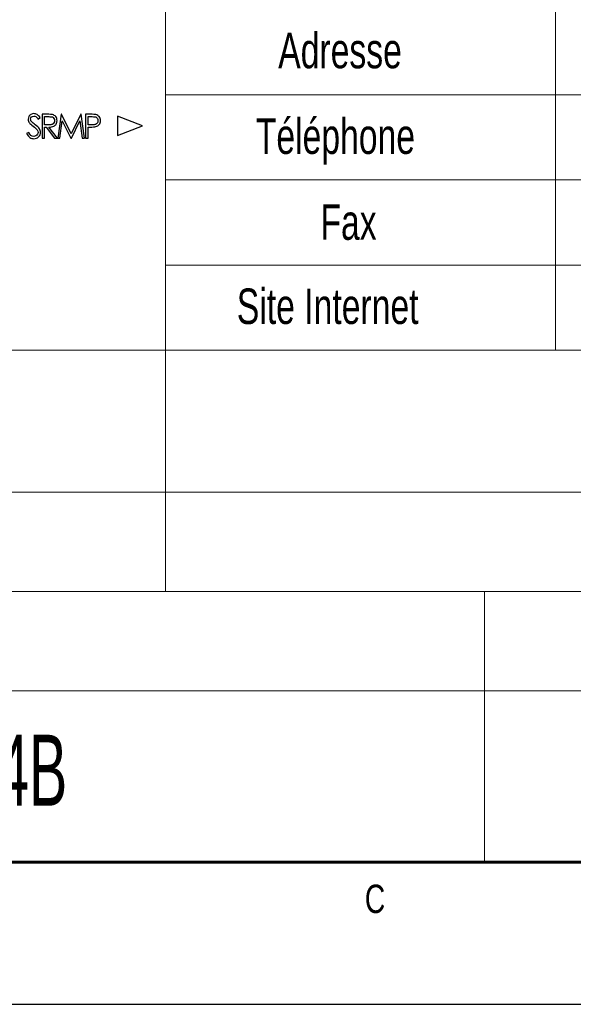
# Model space of a CAD drawing. Header units: millimetres. Extents: x 0 to 420, y 0 to 297.
# Tile 7 of 10: x 263 to 302, y 0 to 69. Entities that reach past the tile are written whole.
import ezdxf

# ---------------------------------------------------------------- set-up
doc = ezdxf.new("R2010")
doc.units = ezdxf.units.MM
doc.layers.add('SLD-0', color=179, linetype='Continuous')
doc.styles.add('SLDTEXTSTYLE0', font='TXT', dxfattribs={"width": 0.744681})
doc.styles.add('SLDTEXTSTYLE1', font='TXT', dxfattribs={"width": 0.605})
doc.styles.add('SLDTEXTSTYLE2', font='TXT', dxfattribs={"width": 0.710611})

# ---------------------------------------------------------------- blocks, each defined once
blk = doc.blocks.new('Bloc3_1')
at = {"layer": 'SLD-0', "lineweight": 15}
for p, q in [((-136.5, 19), (-136.5, 60)), ((-109, 36), (-109, 60)), ((0, 54), (-136.5, 54)), ((0, 48), (-136.5, 48)), ((0, 42), (-136.5, 42)), ((0, 36), (-190, 36)), ((0, 26), (-190, 26)), ((-114, 0), (-114, 19))]:
    blk.add_line(p, q, dxfattribs=at)
at = {"layer": 'SLD-0'}
for p, q in [((-145.457, 52.289), (-145.333, 52.391)), ((-145.457, 52.289), (-145.333, 52.391)), ((-144.849, 52.628), (-145.176, 52.628)), ((-145.176, 52.628), (-145.176, 50.948)), ((-144.849, 52.628), (-145.176, 52.628)), ((-145.176, 52.628), (-145.176, 50.948)), ((-145.018, 51.895), (-145.018, 52.459)), ((-145.018, 52.459), (-144.713, 52.459)), ((-145.018, 52.459), (-144.713, 52.459)), ((-145.018, 51.895), (-145.018, 52.459)), ((-143.856, 52.628), (-144.093, 50.948)), ((-143.856, 52.628), (-144.093, 50.948)), ((-143.935, 50.948), (-143.766, 52.154)), ((-143.935, 50.948), (-143.766, 52.154)), ((-143.822, 52.628), (-143.856, 52.628)), ((-143.822, 52.628), (-143.856, 52.628)), ((-143.146, 51.241), (-143.822, 52.628)), ((-143.146, 51.241), (-143.822, 52.628)), ((-143.766, 52.154), (-143.168, 50.948)), ((-143.766, 52.154), (-143.168, 50.948)), ((-142.469, 52.628), (-143.146, 51.241)), ((-142.469, 52.628), (-143.146, 51.241)), ((-143.124, 50.948), (-142.537, 52.154)), ((-143.124, 50.948), (-142.537, 52.154)), ((-142.537, 52.154), (-142.368, 50.948)), ((-142.537, 52.154), (-142.368, 50.948)), ((-142.447, 52.628), (-142.469, 52.628)), ((-142.447, 52.628), (-142.469, 52.628)), ((-142.199, 50.948), (-142.447, 52.628)), ((-142.199, 50.948), (-142.447, 52.628)), ((-141.793, 52.628), (-142.12, 52.628)), ((-142.12, 52.628), (-142.12, 50.948)), ((-142.12, 52.628), (-142.12, 50.948)), ((-141.793, 52.628), (-142.12, 52.628)), ((-141.951, 51.895), (-141.951, 52.459)), ((-141.951, 52.459), (-141.657, 52.459)), ((-141.951, 51.895), (-141.951, 52.459)), ((-141.951, 52.459), (-141.657, 52.459)), ((-139.876, 52.493), (-139.876, 51.128)), ((-138.117, 51.805), (-139.876, 52.493)), ((-139.876, 52.493), (-139.876, 51.128)), ((-138.117, 51.805), (-139.876, 52.493)), ((-146.134, 51.342), (-146.281, 51.263)), ((-146.134, 51.342), (-146.281, 51.263)), ((-144.725, 51.884), (-145.018, 51.895)), ((-144.725, 51.884), (-145.018, 51.895)), ((-145.018, 50.948), (-145.018, 51.726)), ((-145.018, 51.726), (-144.916, 51.726)), ((-145.018, 51.726), (-144.916, 51.726)), ((-145.018, 50.948), (-145.018, 51.726)), ((-144.916, 51.726), (-144.319, 50.948)), ((-144.916, 51.726), (-144.319, 50.948)), ((-144.104, 50.948), (-144.713, 51.726)), ((-144.104, 50.948), (-144.713, 51.726)), ((-141.669, 51.884), (-141.951, 51.895)), ((-141.669, 51.884), (-141.951, 51.895)), ((-141.951, 50.948), (-141.951, 51.726)), ((-141.951, 51.726), (-141.838, 51.726)), ((-141.951, 50.948), (-141.951, 51.726)), ((-141.951, 51.726), (-141.838, 51.726)), ((-139.876, 51.128), (-138.117, 51.805)), ((-139.876, 51.128), (-138.117, 51.805)), ((-145.176, 50.948), (-145.018, 50.948)), ((-145.176, 50.948), (-145.018, 50.948)), ((-144.319, 50.948), (-144.104, 50.948)), ((-144.319, 50.948), (-144.104, 50.948)), ((-144.093, 50.948), (-143.935, 50.948)), ((-144.093, 50.948), (-143.935, 50.948)), ((-143.168, 50.948), (-143.124, 50.948)), ((-143.168, 50.948), (-143.124, 50.948)), ((-142.368, 50.948), (-142.199, 50.948)), ((-142.368, 50.948), (-142.199, 50.948)), ((-142.12, 50.948), (-141.951, 50.948)), ((-142.12, 50.948), (-141.951, 50.948))]:
    blk.add_line(p, q, dxfattribs=at)
at = {"layer": 'SLD-0', "lineweight": 0}
for p, q in [((-190, 19), (0, 19)), ((-190, 12), (0, 12))]:
    blk.add_line(p, q, dxfattribs=at)
at = {"layer": 'SLD-0', "color": 1, "lineweight": 30}
blk.add_line((-190, 0), (0, 0), dxfattribs=at)
at = {"layer": 'SLD-0'}
for points, knots in [([(-146.123, 52.47), (-146.157, 52.414), (-146.168, 52.346), (-146.168, 52.278), (-146.168, 52.188), (-146.146, 52.098), (-146.089, 52.019)], [6, 6, 6, 6, 7, 7, 7, 8, 8, 8, 8]), ([(-146.123, 52.47), (-146.157, 52.414), (-146.168, 52.346), (-146.168, 52.278), (-146.168, 52.188), (-146.146, 52.098), (-146.089, 52.019)], [6, 6, 6, 6, 7, 7, 7, 8, 8, 8, 8]), ([(-145.976, 52.177), (-145.999, 52.211), (-145.999, 52.244), (-145.999, 52.278), (-145.999, 52.346), (-145.976, 52.391), (-145.931, 52.436)], [24, 24, 24, 24, 25, 25, 25, 26, 26, 26, 26]), ([(-145.976, 52.177), (-145.999, 52.211), (-145.999, 52.244), (-145.999, 52.278), (-145.999, 52.346), (-145.976, 52.391), (-145.931, 52.436)], [24, 24, 24, 24, 25, 25, 25, 26, 26, 26, 26]), ([(-145.548, 52.605), (-145.615, 52.65), (-145.683, 52.673), (-145.773, 52.673), (-145.841, 52.673), (-145.909, 52.65), (-145.976, 52.617)], [3, 3, 3, 3, 4, 4, 4, 5, 5, 5, 5]), ([(-145.548, 52.605), (-145.615, 52.65), (-145.683, 52.673), (-145.773, 52.673), (-145.841, 52.673), (-145.909, 52.65), (-145.976, 52.617)], [3, 3, 3, 3, 4, 4, 4, 5, 5, 5, 5]), ([(-145.931, 52.436), (-145.897, 52.47), (-145.841, 52.493), (-145.773, 52.493), (-145.717, 52.493), (-145.672, 52.481), (-145.627, 52.459)], [26, 26, 26, 26, 27, 27, 27, 28, 28, 28, 28]), ([(-145.931, 52.436), (-145.897, 52.47), (-145.841, 52.493), (-145.773, 52.493), (-145.717, 52.493), (-145.672, 52.481), (-145.627, 52.459)], [26, 26, 26, 26, 27, 27, 27, 28, 28, 28, 28]), ([(-144.195, 51.94), (-144.161, 52.008), (-144.139, 52.087), (-144.139, 52.177), (-144.139, 52.289), (-144.161, 52.38), (-144.228, 52.459)], [12, 12, 12, 12, 13, 13, 13, 14, 14, 14, 14]), ([(-144.195, 51.94), (-144.161, 52.008), (-144.139, 52.087), (-144.139, 52.177), (-144.139, 52.289), (-144.161, 52.38), (-144.228, 52.459)], [12, 12, 12, 12, 13, 13, 13, 14, 14, 14, 14]), ([(-141.297, 52.335), (-141.263, 52.289), (-141.252, 52.233), (-141.252, 52.177), (-141.252, 52.12), (-141.263, 52.064), (-141.297, 52.019)], [2, 2, 2, 2, 3, 3, 3, 4, 4, 4, 4]), ([(-141.297, 52.335), (-141.263, 52.289), (-141.252, 52.233), (-141.252, 52.177), (-141.252, 52.12), (-141.263, 52.064), (-141.297, 52.019)], [2, 2, 2, 2, 3, 3, 3, 4, 4, 4, 4]), ([(-145.627, 51.106), (-145.683, 51.083), (-145.728, 51.072), (-145.785, 51.072), (-145.92, 51.072), (-146.044, 51.162), (-146.134, 51.342)], [13, 13, 13, 13, 14, 14, 14, 15, 15, 15, 15]), ([(-145.627, 51.106), (-145.683, 51.083), (-145.728, 51.072), (-145.785, 51.072), (-145.92, 51.072), (-146.044, 51.162), (-146.134, 51.342)], [13, 13, 13, 13, 14, 14, 14, 15, 15, 15, 15]), ([(-145.537, 51.523), (-145.503, 51.466), (-145.48, 51.41), (-145.48, 51.354), (-145.48, 51.297), (-145.491, 51.263), (-145.514, 51.218)], [10, 10, 10, 10, 11, 11, 11, 12, 12, 12, 12]), ([(-145.537, 51.523), (-145.503, 51.466), (-145.48, 51.41), (-145.48, 51.354), (-145.48, 51.297), (-145.491, 51.263), (-145.514, 51.218)], [10, 10, 10, 10, 11, 11, 11, 12, 12, 12, 12]), ([(-145.435, 51.038), (-145.345, 51.128), (-145.3, 51.241), (-145.3, 51.354), (-145.3, 51.444), (-145.322, 51.523), (-145.379, 51.613)], [19, 19, 19, 19, 20, 20, 20, 21, 21, 21, 21]), ([(-145.435, 51.038), (-145.345, 51.128), (-145.3, 51.241), (-145.3, 51.354), (-145.3, 51.444), (-145.322, 51.523), (-145.379, 51.613)], [19, 19, 19, 19, 20, 20, 20, 21, 21, 21, 21]), ([(-146.055, 50.982), (-145.965, 50.936), (-145.875, 50.903), (-145.773, 50.903), (-145.649, 50.903), (-145.537, 50.948), (-145.435, 51.038)], [17, 17, 17, 17, 18, 18, 18, 19, 19, 19, 19]), ([(-146.055, 50.982), (-145.965, 50.936), (-145.875, 50.903), (-145.773, 50.903), (-145.649, 50.903), (-145.537, 50.948), (-145.435, 51.038)], [17, 17, 17, 17, 18, 18, 18, 19, 19, 19, 19])]:
    blk.add_open_spline(points, degree=3, knots=knots, dxfattribs=at)
for points in [[(-145.976, 52.617), (-146.033, 52.583), (-146.089, 52.538), (-146.123, 52.47)], [(-145.976, 52.617), (-146.033, 52.583), (-146.089, 52.538), (-146.123, 52.47)], [(-145.897, 52.064), (-145.931, 52.098), (-145.965, 52.143), (-145.976, 52.177)], [(-145.897, 52.064), (-145.931, 52.098), (-145.965, 52.143), (-145.976, 52.177)], [(-145.672, 51.895), (-145.796, 51.985), (-145.875, 52.042), (-145.897, 52.064)], [(-145.672, 51.895), (-145.796, 51.985), (-145.875, 52.042), (-145.897, 52.064)], [(-145.627, 52.459), (-145.582, 52.425), (-145.525, 52.369), (-145.457, 52.289)], [(-145.627, 52.459), (-145.582, 52.425), (-145.525, 52.369), (-145.457, 52.289)], [(-145.333, 52.391), (-145.401, 52.493), (-145.48, 52.571), (-145.548, 52.605)], [(-145.333, 52.391), (-145.401, 52.493), (-145.48, 52.571), (-145.548, 52.605)], [(-144.465, 52.605), (-144.533, 52.617), (-144.657, 52.628), (-144.849, 52.628)], [(-144.465, 52.605), (-144.533, 52.617), (-144.657, 52.628), (-144.849, 52.628)], [(-144.713, 52.459), (-144.601, 52.459), (-144.522, 52.447), (-144.465, 52.436)], [(-144.713, 52.459), (-144.601, 52.459), (-144.522, 52.447), (-144.465, 52.436)], [(-144.228, 52.459), (-144.285, 52.526), (-144.375, 52.583), (-144.465, 52.605)], [(-144.228, 52.459), (-144.285, 52.526), (-144.375, 52.583), (-144.465, 52.605)], [(-144.465, 52.436), (-144.42, 52.414), (-144.375, 52.38), (-144.353, 52.335)], [(-144.465, 52.436), (-144.42, 52.414), (-144.375, 52.38), (-144.353, 52.335)], [(-144.353, 52.335), (-144.319, 52.289), (-144.307, 52.233), (-144.307, 52.177)], [(-144.353, 52.335), (-144.319, 52.289), (-144.307, 52.233), (-144.307, 52.177)], [(-144.307, 52.177), (-144.307, 52.12), (-144.319, 52.064), (-144.353, 52.019)], [(-144.307, 52.177), (-144.307, 52.12), (-144.319, 52.064), (-144.353, 52.019)], [(-141.398, 52.605), (-141.466, 52.617), (-141.601, 52.628), (-141.793, 52.628)], [(-141.398, 52.605), (-141.466, 52.617), (-141.601, 52.628), (-141.793, 52.628)], [(-141.657, 52.459), (-141.545, 52.459), (-141.466, 52.447), (-141.409, 52.436)], [(-141.657, 52.459), (-141.545, 52.459), (-141.466, 52.447), (-141.409, 52.436)], [(-141.409, 52.436), (-141.365, 52.414), (-141.319, 52.38), (-141.297, 52.335)], [(-141.409, 52.436), (-141.365, 52.414), (-141.319, 52.38), (-141.297, 52.335)], [(-141.173, 52.459), (-141.229, 52.526), (-141.308, 52.571), (-141.398, 52.605)], [(-141.173, 52.459), (-141.229, 52.526), (-141.308, 52.571), (-141.398, 52.605)], [(-141.071, 52.177), (-141.082, 52.289), (-141.105, 52.38), (-141.173, 52.459)], [(-141.071, 52.177), (-141.082, 52.289), (-141.105, 52.38), (-141.173, 52.459)], [(-141.161, 51.906), (-141.105, 51.974), (-141.082, 52.064), (-141.071, 52.177)], [(-141.161, 51.906), (-141.105, 51.974), (-141.082, 52.064), (-141.071, 52.177)], [(-146.089, 52.019), (-146.055, 51.974), (-145.965, 51.895), (-145.818, 51.793)], [(-146.089, 52.019), (-146.055, 51.974), (-145.965, 51.895), (-145.818, 51.793)], [(-145.818, 51.793), (-145.683, 51.681), (-145.593, 51.59), (-145.537, 51.523)], [(-145.818, 51.793), (-145.683, 51.681), (-145.593, 51.59), (-145.537, 51.523)], [(-145.379, 51.613), (-145.435, 51.692), (-145.537, 51.793), (-145.672, 51.895)], [(-145.379, 51.613), (-145.435, 51.692), (-145.537, 51.793), (-145.672, 51.895)], [(-144.477, 51.917), (-144.533, 51.895), (-144.612, 51.884), (-144.725, 51.884)], [(-144.477, 51.917), (-144.533, 51.895), (-144.612, 51.884), (-144.725, 51.884)], [(-144.713, 51.726), (-144.567, 51.726), (-144.454, 51.748), (-144.375, 51.782)], [(-144.713, 51.726), (-144.567, 51.726), (-144.454, 51.748), (-144.375, 51.782)], [(-144.353, 52.019), (-144.375, 51.974), (-144.42, 51.94), (-144.477, 51.917)], [(-144.353, 52.019), (-144.375, 51.974), (-144.42, 51.94), (-144.477, 51.917)], [(-144.375, 51.782), (-144.296, 51.816), (-144.24, 51.872), (-144.195, 51.94)], [(-144.375, 51.782), (-144.296, 51.816), (-144.24, 51.872), (-144.195, 51.94)], [(-141.838, 51.726), (-141.624, 51.726), (-141.477, 51.737), (-141.409, 51.76)], [(-141.838, 51.726), (-141.624, 51.726), (-141.477, 51.737), (-141.409, 51.76)], [(-141.421, 51.917), (-141.477, 51.895), (-141.556, 51.884), (-141.669, 51.884)], [(-141.421, 51.917), (-141.477, 51.895), (-141.556, 51.884), (-141.669, 51.884)], [(-141.297, 52.019), (-141.319, 51.974), (-141.365, 51.94), (-141.421, 51.917)], [(-141.297, 52.019), (-141.319, 51.974), (-141.365, 51.94), (-141.421, 51.917)], [(-141.409, 51.76), (-141.308, 51.782), (-141.229, 51.827), (-141.161, 51.906)], [(-141.409, 51.76), (-141.308, 51.782), (-141.229, 51.827), (-141.161, 51.906)], [(-146.281, 51.263), (-146.213, 51.128), (-146.134, 51.049), (-146.055, 50.982)], [(-146.281, 51.263), (-146.213, 51.128), (-146.134, 51.049), (-146.055, 50.982)], [(-145.514, 51.218), (-145.548, 51.173), (-145.582, 51.128), (-145.627, 51.106)], [(-145.514, 51.218), (-145.548, 51.173), (-145.582, 51.128), (-145.627, 51.106)]]:
    blk.add_open_spline(points, degree=3, dxfattribs=at)
blk = doc.blocks.new('Format A3_0')
at = {"layer": 'SLD-0', "insert": (4075.38, 1103.405), "char_height": 2, "attachment_point": 1, "style": 'SLDTEXTSTYLE0'}
blk.add_mtext('C', dxfattribs=at)
blk = doc.blocks.new('Bloc8')
at = {"layer": 'SLD-0', "color": 1, "lineweight": 40}
blk.add_line((212.679, 10), (410, 10), dxfattribs=at)
at = {"layer": 'SLD-0', "color": 5}
blk.add_line((0, 0), (420, 0), dxfattribs=at)
at = {"color": 7, "linetype": 'Continuous'}
blk.add_blockref('Format A3_0', (-3787.907, -1094.973), dxfattribs=at)

msp = doc.modelspace()

# ---------------------------------------------------------------- block references
at = {"color": 7, "linetype": 'Continuous'}
for name, p in [('Bloc8', (0, 0)), ('Bloc3_1', (409.913, 10.087))]:
    msp.add_blockref(name, p, dxfattribs=at)

# ---------------------------------------------------------------- texts
at = {"layer": 'SLD-0', "attachment_point": 1}
for s, insert, char_height, style in [('Adresse', (281.368, 68.456), 2.5, 'SLDTEXTSTYLE2'), ('Téléphone', (279.786, 62.421), 2.5, 'SLDTEXTSTYLE2'), ('Fax', (284.345, 56.369), 2.5, 'SLDTEXTSTYLE2'), ('Site Internet', (278.449, 50.437), 2.5, 'SLDTEXTSTYLE2'), ('Code Article', (246.992, 27.207), 3, 'SLDTEXTSTYLE2'), ('WILPA2594B', (242.213, 18.997), 5, 'SLDTEXTSTYLE1')]:
    msp.add_mtext(s, dxfattribs=dict(at, insert=insert, char_height=char_height, style=style))

doc.saveas('drawing.dxf')
